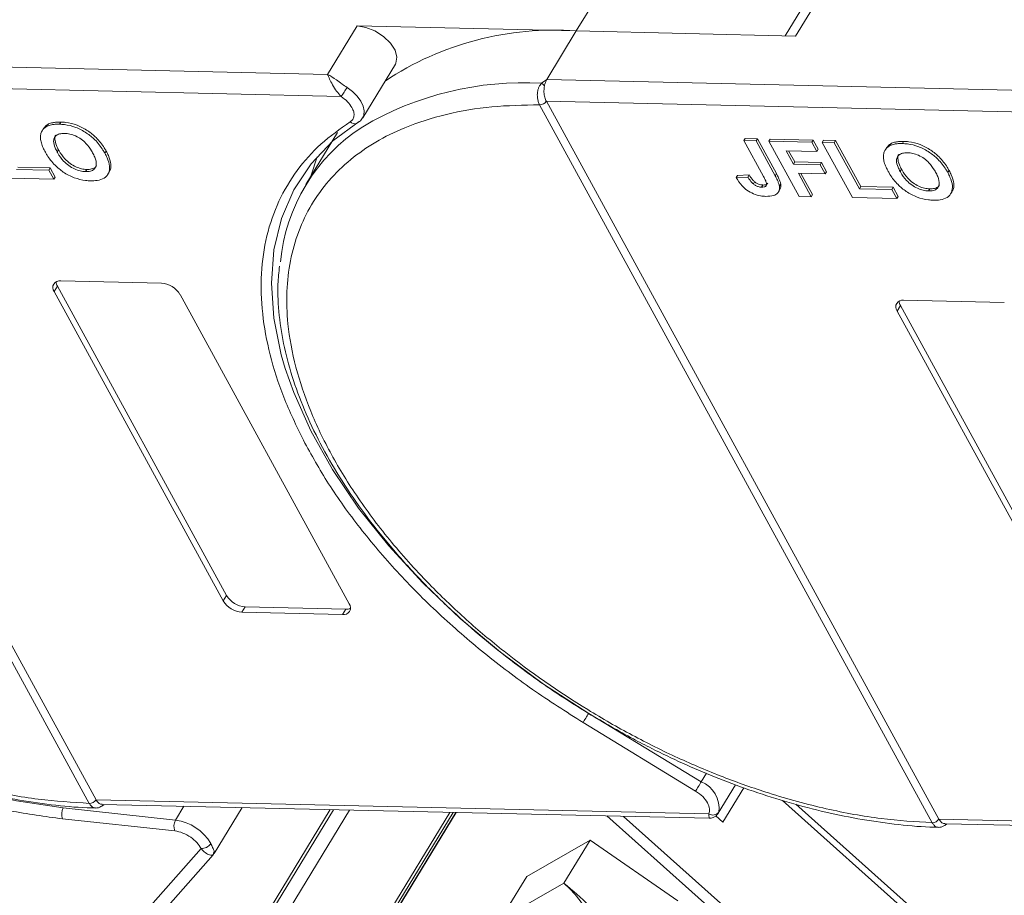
# Model space of a CAD drawing. Header units: millimetres. Extents: x 2145 to 3607, y 659 to 1692.
# Tile 50 of 85: x 2976 to 3032, y 1536 to 1586. Entities that reach past the tile are written whole.
import ezdxf

# ---------------------------------------------------------------- set-up
doc = ezdxf.new("R2010")
doc.units = ezdxf.units.MM

msp = doc.modelspace()

# ---------------------------------------------------------------- linework, layer by layer
at = {"color": 7, "linetype": 'Continuous', "lineweight": 15}
for p, q in [((3009.667, 1588.316), (3007.8, 1585.247)), ((3021.372, 1587.683), (3019.724, 1584.973)), ((3020.319, 1584.96), (3022.186, 1588.029)), ((2995.281, 1585.534), (2993.6, 1582.772)), ((3007.8, 1585.247), (2995.281, 1585.534)), ((3006.119, 1582.485), (3007.8, 1585.247)), ((3007.8, 1585.247), (3020.319, 1584.96)), ((2993.6, 1582.772), (2957.992, 1583.589)), ((2995.606, 1580.289), (2997.474, 1583.358)), ((2979.998, 1541.162), (2957.582, 1582.135)), ((2957.964, 1582.345), (2994.374, 1581.509)), ((2957.964, 1582.344), (2980.38, 1541.371)), ((3005.82, 1582.273), (3006.119, 1582.485)), ((3041.727, 1581.668), (3006.119, 1582.485)), ((3005.709, 1581.03), (3005.708, 1581.032)), ((3028.125, 1540.058), (3005.709, 1581.03)), ((3006.09, 1581.241), (3042.501, 1580.405)), ((3006.091, 1581.239), (3028.507, 1540.267)), ((2995.632, 1580.335), (2995.606, 1580.289)), ((2977.676, 1579.943), (2977.602, 1579.82)), ((2978.365, 1580.049), (2978.291, 1579.926)), ((2995.274, 1579.973), (2995.252, 1579.965)), ((2995.402, 1580.085), (2995.364, 1580.035)), ((2977.38, 1579.679), (2977.306, 1579.556)), ((2994.169, 1579.453), (2992.357, 1576.476)), ((3017.448, 1579.113), (3017.374, 1578.99)), ((3018.49, 1576.95), (3017.374, 1578.99)), ((3017.374, 1578.99), (3018.064, 1578.974)), ((3017.448, 1579.113), (3018.139, 1579.097)), ((3018.139, 1579.097), (3018.064, 1578.974)), ((3018.064, 1578.974), (3019.151, 1576.987)), ((3018.139, 1579.097), (3019.226, 1577.11)), ((3018.876, 1579.08), (3018.801, 1578.957)), ((3020.525, 1575.805), (3018.801, 1578.957)), ((3018.801, 1578.957), (3021.241, 1578.901)), ((3018.876, 1579.08), (3021.316, 1579.024)), ((3021.316, 1579.024), (3021.241, 1578.901)), ((3021.241, 1578.901), (3021.529, 1578.376)), ((3021.316, 1579.024), (3021.604, 1578.498)), ((3021.915, 1579.01), (3021.84, 1578.887)), ((3023.564, 1575.735), (3021.84, 1578.887)), ((3021.84, 1578.887), (3022.531, 1578.871)), ((3021.915, 1579.01), (3022.605, 1578.994)), ((3022.605, 1578.994), (3022.531, 1578.871)), ((3022.531, 1578.871), (3023.968, 1576.245)), ((3022.605, 1578.994), (3024.042, 1576.368)), ((3025.507, 1578.575), (3025.432, 1578.452)), ((3025.803, 1578.839), (3025.728, 1578.716)), ((3026.492, 1578.945), (3026.417, 1578.822)), ((2978.166, 1578.335), (2978.241, 1578.458)), ((2980.961, 1578.389), (2980.886, 1578.266)), ((3021.529, 1578.376), (3019.779, 1578.416)), ((3019.779, 1578.416), (3020.199, 1577.648)), ((3019.923, 1578.413), (3020.274, 1577.771)), ((3021.604, 1578.498), (3021.529, 1578.376)), ((2975.916, 1577.472), (2977.758, 1577.43)), ((3020.274, 1577.771), (3020.199, 1577.648)), ((3020.199, 1577.648), (3021.719, 1577.613)), ((3020.274, 1577.771), (3021.793, 1577.736)), ((3021.793, 1577.736), (3021.719, 1577.613)), ((3021.719, 1577.613), (3022.006, 1577.088)), ((3021.793, 1577.736), (3022.081, 1577.211)), ((2975.841, 1577.349), (2977.683, 1577.307)), ((2977.758, 1577.43), (2977.683, 1577.307)), ((2977.683, 1577.307), (2977.97, 1576.782)), ((2977.758, 1577.43), (2978.045, 1576.904)), ((2977.97, 1576.782), (2978.045, 1576.904)), ((2979.855, 1577.342), (2979.781, 1577.219)), ((2981.058, 1577.069), (2981.133, 1577.192)), ((3017.008, 1577.008), (3016.934, 1576.885)), ((3017.602, 1576.91), (3016.934, 1576.885)), ((3017.008, 1577.008), (3017.677, 1577.032)), ((3017.677, 1577.032), (3017.602, 1576.91)), ((3019.226, 1577.11), (3019.151, 1576.987)), ((3022.006, 1577.088), (3020.487, 1577.123)), ((3020.487, 1577.123), (3021.216, 1575.789)), ((3020.63, 1577.119), (3021.291, 1575.912)), ((3022.081, 1577.211), (3022.006, 1577.088)), ((3026.293, 1577.231), (3026.367, 1577.354)), ((3029.088, 1577.285), (3029.013, 1577.162)), ((2977.97, 1576.782), (2975.438, 1576.84)), ((3017.985, 1576.638), (3017.91, 1576.515)), ((3018.45, 1576.456), (3018.375, 1576.333)), ((3019.475, 1576.512), (3019.401, 1576.39)), ((3024.042, 1576.368), (3023.968, 1576.245)), ((3024.042, 1576.368), (3025.884, 1576.325)), ((3025.884, 1576.325), (3025.81, 1576.203)), ((3025.884, 1576.325), (3026.172, 1575.8)), ((3019.352, 1576.069), (3019.427, 1576.192)), ((3021.216, 1575.789), (3020.525, 1575.805)), ((3021.216, 1575.789), (3021.291, 1575.912)), ((3023.968, 1576.245), (3025.81, 1576.203)), ((3025.81, 1576.203), (3026.097, 1575.677)), ((3026.097, 1575.677), (3026.172, 1575.8)), ((3027.982, 1576.237), (3027.907, 1576.115)), ((3029.185, 1575.965), (3029.26, 1576.087)), ((3026.097, 1575.677), (3023.564, 1575.735)), ((2978.365, 1570.984), (2984.112, 1570.852)), ((2978.179, 1570.677), (2977.992, 1570.37)), ((2987.648, 1552.719), (2977.992, 1570.37)), ((2978.179, 1570.677), (2987.835, 1553.026)), ((2985.175, 1570.205), (2994.831, 1552.554)), ((3026.305, 1569.572), (3026.118, 1569.265)), ((3026.305, 1569.572), (3035.962, 1551.922)), ((3026.492, 1569.879), (3032.238, 1569.747)), ((3035.775, 1551.615), (3026.118, 1569.265)), ((2987.835, 1553.026), (2987.648, 1552.719)), ((2988.898, 1552.379), (2988.712, 1552.072)), ((2988.898, 1552.379), (2994.645, 1552.247)), ((2994.645, 1552.247), (2994.458, 1551.94)), ((2994.458, 1551.94), (2988.712, 1552.072)), ((3014.934, 1542.391), (3008.508, 1546.301)), ((3014.615, 1541.867), (3008.189, 1545.777)), ((3015.229, 1542.877), (3014.934, 1542.391)), ((3015.908, 1540.607), (3016.894, 1542.227)), ((3016.173, 1540.09), (3017.366, 1542.05)), ((2984.923, 1540.208), (2978.512, 1540.902)), ((2979.999, 1541.16), (2979.998, 1541.162)), ((3015.367, 1540.567), (2980.381, 1541.37)), ((2980.734, 1541.104), (3015.379, 1540.309)), ((2985.402, 1540.997), (2984.923, 1540.208)), ((2987.121, 1538.299), (2988.716, 1540.921)), ((3019.566, 1541.324), (3044.375, 1519.176)), ((3044.562, 1519.484), (3020.34, 1541.11)), ((3000.576, 1540.649), (2983.914, 1513.266)), ((2983.981, 1513.05), (3000.771, 1540.644)), ((2986.531, 1516.956), (3000.942, 1540.64)), ((3000.924, 1540.641), (2986.579, 1517.067)), ((2988.816, 1532.374), (2993.944, 1540.801)), ((2993.739, 1540.806), (2989.035, 1533.075)), ((2989.417, 1531.848), (2994.852, 1540.78)), ((3009.549, 1540.443), (3031.797, 1520.58)), ((3032.224, 1521.025), (3010.498, 1540.421)), ((3015.772, 1540.449), (3016.173, 1540.09)), ((2984.871, 1539.589), (2978.46, 1540.283)), ((3028.126, 1540.056), (3028.125, 1540.058)), ((3063.494, 1539.463), (3028.507, 1540.266)), ((3028.861, 1540), (3063.506, 1539.205)), ((3004.983, 1536.996), (3008.584, 1539.055)), ((3008.584, 1539.055), (3007.09, 1536.6)), ((3008.584, 1539.055), (3013.602, 1535.598)), ((2986.375, 1538.581), (2969.818, 1519.84)), ((2970.832, 1519.85), (2987.07, 1538.23)), ((2987.096, 1538.312), (2987.089, 1538.265)), ((3003.862, 1535.155), (3004.983, 1536.996)), ((3007.09, 1536.6), (3003.969, 1534.816))]:
    msp.add_line(p, q, dxfattribs=at)
at = {"color": 7, "linetype": 'Continuous', "lineweight": 15, "flags": 128}
for points in [[(2995.281, 1585.534), (2995.783, 1585.456), (2996.305, 1585.25), (2996.791, 1584.939), (2997.189, 1584.557), (2997.456, 1584.144), (2997.563, 1583.745), (2997.498, 1583.403), (2997.474, 1583.358)], [(2994.714, 1582.02), (2995.026, 1581.786), (2995.292, 1581.522), (2995.498, 1581.243), (2995.635, 1580.961), (2995.694, 1580.692), (2995.674, 1580.448), (2995.632, 1580.335)], [(2991.186, 1565.977), (2990.96, 1566.758), (2990.535, 1568.849), (2990.394, 1570.858), (2990.54, 1572.764), (2990.97, 1574.546), (2991.68, 1576.186), (2992.663, 1577.666), (2993.908, 1578.97), (2995.402, 1580.085)], [(2992.998, 1578.063), (2992.656, 1577.014), (2992.635, 1576.932)], [(2978.512, 1540.902), (2975.847, 1541.298), (2973.113, 1541.914), (2970.339, 1542.744), (2967.555, 1543.779), (2964.79, 1545.009), (2962.073, 1546.419), (2959.433, 1547.996), (2956.898, 1549.723), (2954.495, 1551.581), (2952.248, 1553.55), (2950.183, 1555.611), (2948.32, 1557.741), (2946.679, 1559.918), (2945.278, 1562.118), (2944.131, 1564.319), (2943.251, 1566.497), (2942.646, 1568.63), (2942.324, 1570.694)], [(3008.508, 1546.301), (3005.932, 1547.975), (3003.477, 1549.788), (3001.171, 1551.719), (2999.037, 1553.749), (2997.098, 1555.857), (2995.375, 1558.019), (2993.885, 1560.214), (2992.644, 1562.417), (2991.666, 1564.606), (2991.186, 1565.977)], [(3008.189, 1545.777), (3008.218, 1545.825), (3008.254, 1545.883), (3008.294, 1545.949), (3008.337, 1546.02), (3008.382, 1546.094), (3008.426, 1546.167), (3008.469, 1546.237), (3008.508, 1546.301)], [(3014.615, 1541.867), (3014.644, 1541.915), (3014.68, 1541.974), (3014.72, 1542.04), (3014.763, 1542.111), (3014.808, 1542.184), (3014.852, 1542.257), (3014.895, 1542.327), (3014.934, 1542.391)]]:
    msp.add_lwpolyline(points, dxfattribs=at)
at = {"color": 7, "linetype": 'Continuous', "lineweight": 15}
for centre, radius, start, end in [((3006.497, 1567.941), 17.355, 85.6938, 123.6283), ((2988.165, 1586.004), 7.665, 324.103, 328.6891), ((3004.843, 1564.083), 18.217, 86.9243, 120.4678), ((3005.328, 1581.595), 0.839, 38.6077, 54.0154), ((3005.697, 1581.507), 0.475, 271.2703, 325.9023), ((3005.698, 1581.504), 0.473, 271.2927, 326.073), ((3001.185, 1571.105), 10.318, 122.7328, 174.6662), ((2995.153, 1580.326), 0.375, 225.6238, 285.3649), ((2978.295, 1570.606), 0.384, 79.4796, 217.8969), ((2978.66, 1570.964), 0.561, 182.9748, 210.7874), ((2984.019, 1569.502), 1.352, 31.2883, 86.0774), ((3026.422, 1569.501), 0.384, 79.4796, 217.8969), ((3026.787, 1569.859), 0.561, 182.9748, 210.7874), ((2988.804, 1553.421), 1.352, 211.2883, 266.0774), ((2988.991, 1553.728), 1.352, 211.2883, 266.0774), ((2994.528, 1552.318), 0.384, 259.4796, 37.8969), ((2994.678, 1552.807), 0.561, 266.5814, 294.3872), ((3014.338, 1540.89), 1.615, 351.7287, 68.3615), ((2979.162, 1540.536), 0.746, 150.5684, 199.8118), ((2979.987, 1541.635), 0.473, 271.2925, 326.0732), ((2979.988, 1541.632), 0.472, 271.3125, 326.2437), ((3015.603, 1540.916), 0.421, 235.8252, 322.2621), ((2985.573, 1539.842), 0.746, 150.5684, 199.8118), ((2984.574, 1537.519), 2.712, 29.7683, 82.6197), ((3028.114, 1540.531), 0.473, 271.2925, 326.0732), ((3028.115, 1540.528), 0.472, 271.3125, 326.2437), ((2986.392, 1539.231), 0.65, 268.5482, 325.7249), ((3003.655, 1532.428), 5.404, 334.5028, 50.5428)]:
    msp.add_arc(centre, radius, start, end, dxfattribs=at)
for points, knots in [([(2993.6, 1582.772), (2993.761, 1582.677), (2994.01, 1582.529), (2994.403, 1582.234), (2994.617, 1582.087), (2994.714, 1582.02)], [0, 0, 0, 0, 0.498413, 0.772928, 1, 1, 1, 1]), ([(2994.374, 1581.509), (2994.285, 1581.606), (2994.096, 1581.812), (2993.877, 1582.176), (2993.704, 1582.517), (2993.635, 1582.687), (2993.6, 1582.772)], [0, 0, 0, 0, 0.23435, 0.498195, 0.748869, 1, 1, 1, 1]), ([(2979.998, 1541.162), (2979.034, 1541.222), (2977.077, 1541.343), (2973.931, 1541.922), (2970.898, 1542.741), (2968.055, 1543.744), (2965.446, 1544.849), (2962.856, 1546.134), (2959.469, 1548.074), (2956.271, 1550.304), (2953.379, 1552.736), (2951.201, 1554.81), (2949.097, 1557.134), (2947.185, 1559.667), (2945.639, 1562.18), (2944.44, 1564.685), (2943.594, 1567.193), (2943.177, 1569.478), (2943.111, 1571.504), (2943.314, 1573.269), (2943.782, 1574.928), (2944.764, 1576.966), (2946.257, 1578.69), (2948.196, 1580.042), (2950.001, 1580.938), (2952.203, 1581.638), (2954.787, 1582.085), (2956.66, 1582.118), (2957.582, 1582.135)], [0, 0, 0, 0, 0.038862, 0.078912, 0.1200677, 0.1522272, 0.1843815, 0.2172151, 0.2500433, 0.3156185, 0.347778, 0.3799323, 0.4210926, 0.4611415, 0.5, 0.5388632, 0.578912, 0.6200677, 0.6522272, 0.6843815, 0.7172151, 0.7500433, 0.8156185, 0.847778, 0.8799323, 0.9210926, 0.9611404, 1, 1, 1, 1]), ([(3005.708, 1581.032), (3005.679, 1581.094), (3005.627, 1581.206), (3005.581, 1581.423), (3005.57, 1581.636), (3005.596, 1581.841), (3005.646, 1582.012), (3005.719, 1582.159), (3005.788, 1582.237), (3005.82, 1582.273)], [0, 0, 0, 0, 0.172016, 0.312756, 0.499599, 0.630391, 0.758026, 0.889228, 1, 1, 1, 1]), ([(3005.983, 1582.118), (3005.97, 1582.021), (3005.943, 1581.826), (3005.977, 1581.53), (3006.038, 1581.34), (3006.083, 1581.254), (3006.09, 1581.241)], [0, 0, 0, 0, 0.313335, 0.626691, 0.940048, 1, 1, 1, 1]), ([(3028.125, 1540.058), (3027.161, 1540.117), (3025.204, 1540.238), (3022.058, 1540.817), (3019.025, 1541.637), (3016.181, 1542.64), (3013.573, 1543.745), (3010.982, 1545.029), (3007.595, 1546.97), (3004.398, 1549.199), (3001.505, 1551.632), (2999.328, 1553.706), (2997.224, 1556.03), (2995.312, 1558.562), (2993.766, 1561.075), (2992.566, 1563.581), (2991.721, 1566.088), (2991.303, 1568.374), (2991.237, 1570.399), (2991.441, 1572.165), (2991.909, 1573.823), (2992.891, 1575.862), (2994.383, 1577.586), (2996.323, 1578.938), (2998.128, 1579.834), (3000.329, 1580.534), (3002.914, 1580.981), (3004.787, 1581.014), (3005.709, 1581.03)], [0, 0, 0, 0, 0.038862, 0.078912, 0.1200677, 0.1522272, 0.1843815, 0.2172151, 0.2500433, 0.3156185, 0.347778, 0.3799323, 0.4210926, 0.4611415, 0.5, 0.5388632, 0.578912, 0.6200677, 0.6522272, 0.6843815, 0.7172151, 0.7500433, 0.8156185, 0.847778, 0.8799323, 0.9210926, 0.9611404, 1, 1, 1, 1]), ([(2994.89, 1580.058), (2994.944, 1580.102), (2995.054, 1580.19), (2995.12, 1580.39), (2995.109, 1580.623), (2995.032, 1580.79), (2994.994, 1580.873)], [0, 0, 0, 0, 0.2455128, 0.5, 0.7544872, 1, 1, 1, 1]), ([(3006.09, 1581.241), (3006.09, 1581.24), (3006.091, 1581.24), (3006.091, 1581.24), (3006.091, 1581.239), (3006.091, 1581.239)], [0, 0, 0, 0, 0.384699, 0.69235, 1, 1, 1, 1]), ([(2995.252, 1579.964), (2995.332, 1580.014), (2995.494, 1580.115), (2995.591, 1580.272), (2995.64, 1580.352)], [0, 0, 0, 0, 0.4957618, 1, 1, 1, 1]), ([(2977.209, 1579.128), (2977.211, 1579.202), (2977.214, 1579.351), (2977.307, 1579.593), (2977.45, 1579.747), (2977.585, 1579.812), (2977.602, 1579.82)], [0, 0, 0, 0, 0.250896, 0.502166, 0.940512, 1, 1, 1, 1]), ([(2977.385, 1579.676), (2977.452, 1579.768), (2977.53, 1579.873), (2977.66, 1579.935), (2977.676, 1579.943)], [0, 0, 0, 0, 0.874905, 1, 1, 1, 1]), ([(2977.602, 1579.82), (2977.638, 1579.835), (2977.71, 1579.864), (2977.825, 1579.891), (2977.939, 1579.911), (2978.052, 1579.922), (2978.169, 1579.928), (2978.25, 1579.927), (2978.291, 1579.926)], [0, 0, 0, 0, 0.185429, 0.37219, 0.527708, 0.683877, 0.841678, 1, 1, 1, 1]), ([(2977.676, 1579.943), (2977.712, 1579.957), (2977.784, 1579.987), (2977.9, 1580.014), (2978.014, 1580.034), (2978.127, 1580.045), (2978.244, 1580.051), (2978.325, 1580.05), (2978.365, 1580.049)], [0, 0, 0, 0, 0.185429, 0.37219, 0.527708, 0.683877, 0.841678, 1, 1, 1, 1]), ([(2978.291, 1579.926), (2978.388, 1579.921), (2978.683, 1579.906), (2979.22, 1579.773), (2979.832, 1579.455), (2980.383, 1579.003), (2980.702, 1578.59), (2980.851, 1578.329), (2980.886, 1578.266)], [0, 0, 0, 0, 0.101398, 0.306996, 0.506144, 0.685262, 0.924557, 1, 1, 1, 1]), ([(2978.365, 1580.049), (2978.463, 1580.044), (2978.758, 1580.029), (2979.295, 1579.895), (2979.907, 1579.578), (2980.458, 1579.125), (2980.777, 1578.713), (2980.925, 1578.452), (2980.961, 1578.389)], [0, 0, 0, 0, 0.101398, 0.306996, 0.506144, 0.685262, 0.924557, 1, 1, 1, 1]), ([(2992.217, 1561.885), (2991.821, 1562.71), (2991.028, 1564.36), (2990.266, 1566.784), (2989.832, 1569.149), (2989.766, 1571.426), (2990.076, 1573.58), (2990.761, 1575.558), (2991.807, 1577.309), (2993.157, 1578.841), (2994.313, 1579.653), (2994.89, 1580.058)], [0, 0, 0, 0, 0.109778, 0.219542, 0.32932, 0.441716, 0.554889, 0.668062, 0.780458, 0.890226, 1, 1, 1, 1]), ([(2977.487, 1578.33), (2977.464, 1578.372), (2977.419, 1578.456), (2977.358, 1578.586), (2977.302, 1578.721), (2977.256, 1578.859), (2977.221, 1578.996), (2977.213, 1579.084), (2977.209, 1579.128)], [0, 0, 0, 0, 0.15395, 0.308181, 0.478699, 0.649961, 0.824203, 1, 1, 1, 1]), ([(2978.166, 1578.335), (2978.123, 1578.419), (2978.014, 1578.631), (2977.934, 1578.931), (2977.995, 1579.188), (2978.165, 1579.342), (2978.384, 1579.399), (2978.535, 1579.4), (2978.587, 1579.401)], [0, 0, 0, 0, 0.158617, 0.400864, 0.573059, 0.745486, 0.912985, 1, 1, 1, 1]), ([(2978.241, 1578.458), (2978.197, 1578.542), (2978.086, 1578.756), (2978.02, 1579.046), (2978.034, 1579.249), (2978.092, 1579.301), (2978.093, 1579.302)], [0, 0, 0, 0, 0.274858, 0.694634, 0.993023, 1, 1, 1, 1]), ([(2978.587, 1579.401), (2978.686, 1579.393), (2978.886, 1579.378), (2979.22, 1579.266), (2979.543, 1579.079), (2979.873, 1578.784), (2980.066, 1578.513), (2980.168, 1578.332), (2980.187, 1578.297)], [0, 0, 0, 0, 0.160292, 0.321922, 0.490761, 0.657569, 0.933883, 1, 1, 1, 1]), ([(3025.336, 1578.023), (3025.337, 1578.098), (3025.341, 1578.247), (3025.434, 1578.488), (3025.577, 1578.643), (3025.712, 1578.708), (3025.728, 1578.716)], [0, 0, 0, 0, 0.250896, 0.502166, 0.940512, 1, 1, 1, 1]), ([(3025.511, 1578.572), (3025.579, 1578.664), (3025.657, 1578.769), (3025.787, 1578.831), (3025.803, 1578.839)], [0, 0, 0, 0, 0.874905, 1, 1, 1, 1]), ([(3025.728, 1578.716), (3025.764, 1578.73), (3025.836, 1578.76), (3025.952, 1578.787), (3026.066, 1578.807), (3026.179, 1578.818), (3026.296, 1578.824), (3026.377, 1578.823), (3026.417, 1578.822)], [0, 0, 0, 0, 0.185429, 0.37219, 0.527708, 0.683877, 0.841678, 1, 1, 1, 1]), ([(3025.803, 1578.839), (3025.839, 1578.853), (3025.911, 1578.883), (3026.027, 1578.91), (3026.14, 1578.93), (3026.253, 1578.941), (3026.37, 1578.946), (3026.451, 1578.945), (3026.492, 1578.945)], [0, 0, 0, 0, 0.1854289, 0.3721896, 0.5277082, 0.6838775, 0.8416784, 1, 1, 1, 1]), ([(3026.417, 1578.822), (3026.515, 1578.817), (3026.81, 1578.802), (3027.347, 1578.668), (3027.959, 1578.351), (3028.51, 1577.898), (3028.829, 1577.486), (3028.977, 1577.225), (3029.013, 1577.162)], [0, 0, 0, 0, 0.101398, 0.306996, 0.506144, 0.685262, 0.924557, 1, 1, 1, 1]), ([(3026.492, 1578.945), (3026.59, 1578.94), (3026.884, 1578.925), (3027.422, 1578.791), (3028.034, 1578.474), (3028.585, 1578.021), (3028.903, 1577.608), (3029.052, 1577.347), (3029.088, 1577.285)], [0, 0, 0, 0, 0.101398, 0.306996, 0.506144, 0.685262, 0.924557, 1, 1, 1, 1]), ([(2980.069, 1576.693), (2979.972, 1576.699), (2979.677, 1576.714), (2979.138, 1576.845), (2978.522, 1577.163), (2977.972, 1577.618), (2977.662, 1578.021), (2977.518, 1578.274), (2977.487, 1578.33)], [0, 0, 0, 0, 0.102171, 0.30922, 0.51365, 0.692275, 0.932413, 1, 1, 1, 1]), ([(2979.781, 1577.219), (2979.681, 1577.227), (2979.48, 1577.243), (2979.144, 1577.364), (2978.808, 1577.558), (2978.46, 1577.873), (2978.272, 1578.146), (2978.176, 1578.317), (2978.166, 1578.335)], [0, 0, 0, 0, 0.15971, 0.320429, 0.491074, 0.67705, 0.96629, 1, 1, 1, 1]), ([(2979.855, 1577.342), (2979.755, 1577.35), (2979.555, 1577.366), (2979.219, 1577.486), (2978.883, 1577.681), (2978.534, 1577.996), (2978.347, 1578.269), (2978.251, 1578.44), (2978.241, 1578.458)], [0, 0, 0, 0, 0.1597099, 0.3204292, 0.4910735, 0.6770503, 0.9662903, 1, 1, 1, 1]), ([(2980.187, 1578.297), (2980.23, 1578.214), (2980.351, 1577.977), (2980.431, 1577.65), (2980.327, 1577.391), (2980.135, 1577.252), (2979.927, 1577.219), (2979.804, 1577.219), (2979.781, 1577.219)], [0, 0, 0, 0, 0.1585903, 0.4472388, 0.6203806, 0.7935748, 0.9612953, 1, 1, 1, 1]), ([(2980.886, 1578.266), (2980.93, 1578.182), (2981.061, 1577.929), (2981.18, 1577.528), (2981.127, 1577.117), (2980.876, 1576.832), (2980.494, 1576.701), (2980.198, 1576.696), (2980.069, 1576.693)], [0, 0, 0, 0, 0.101888, 0.307343, 0.492963, 0.678647, 0.860791, 1, 1, 1, 1]), ([(2980.961, 1578.389), (2981.005, 1578.305), (2981.137, 1578.051), (2981.243, 1577.658), (2981.24, 1577.329), (2981.136, 1577.22), (2981.118, 1577.202)], [0, 0, 0, 0, 0.192169, 0.579672, 0.929764, 1, 1, 1, 1]), ([(3025.613, 1577.226), (3025.591, 1577.268), (3025.545, 1577.352), (3025.485, 1577.482), (3025.429, 1577.616), (3025.383, 1577.754), (3025.348, 1577.891), (3025.34, 1577.979), (3025.336, 1578.023)], [0, 0, 0, 0, 0.15395, 0.308181, 0.478699, 0.649961, 0.824203, 1, 1, 1, 1]), ([(3026.293, 1577.231), (3026.25, 1577.315), (3026.14, 1577.527), (3026.06, 1577.827), (3026.122, 1578.083), (3026.291, 1578.238), (3026.511, 1578.295), (3026.662, 1578.296), (3026.713, 1578.297)], [0, 0, 0, 0, 0.1586166, 0.4008637, 0.5730594, 0.7454856, 0.9129852, 1, 1, 1, 1]), ([(3026.367, 1577.354), (3026.324, 1577.438), (3026.213, 1577.651), (3026.147, 1577.941), (3026.161, 1578.145), (3026.219, 1578.197), (3026.22, 1578.198)], [0, 0, 0, 0, 0.274858, 0.694634, 0.993023, 1, 1, 1, 1]), ([(3026.713, 1578.297), (3026.813, 1578.289), (3027.013, 1578.274), (3027.347, 1578.161), (3027.669, 1577.975), (3028, 1577.68), (3028.193, 1577.408), (3028.294, 1577.228), (3028.314, 1577.193)], [0, 0, 0, 0, 0.160292, 0.321922, 0.490761, 0.657569, 0.933883, 1, 1, 1, 1]), ([(2980.401, 1577.568), (2980.396, 1577.554), (2980.365, 1577.468), (2980.204, 1577.378), (2980.002, 1577.341), (2979.878, 1577.342), (2979.855, 1577.342)], [0, 0, 0, 0, 0.084934, 0.502415, 0.906703, 1, 1, 1, 1]), ([(3018.618, 1575.809), (3018.52, 1575.815), (3018.297, 1575.828), (3017.917, 1575.937), (3017.547, 1576.148), (3017.189, 1576.472), (3017.034, 1576.723), (3016.934, 1576.885)], [0, 0, 0, 0, 0.155292, 0.353145, 0.543243, 0.704067, 1, 1, 1, 1]), ([(3017.91, 1576.515), (3017.884, 1576.539), (3017.831, 1576.587), (3017.772, 1576.659), (3017.721, 1576.726), (3017.679, 1576.787), (3017.639, 1576.848), (3017.615, 1576.889), (3017.602, 1576.91)], [0, 0, 0, 0, 0.1938055, 0.3931273, 0.5440688, 0.6954121, 0.8476129, 1, 1, 1, 1]), ([(3017.677, 1577.032), (3017.69, 1577.011), (3017.715, 1576.969), (3017.757, 1576.905), (3017.803, 1576.838), (3017.855, 1576.77), (3017.913, 1576.702), (3017.961, 1576.66), (3017.985, 1576.638)], [0, 0, 0, 0, 0.155996, 0.312125, 0.480895, 0.650212, 0.823248, 1, 1, 1, 1]), ([(3018.49, 1576.95), (3018.534, 1576.866), (3018.61, 1576.72), (3018.671, 1576.545), (3018.668, 1576.434), (3018.616, 1576.375), (3018.519, 1576.336), (3018.43, 1576.334), (3018.375, 1576.333)], [0, 0, 0, 0, 0.292027, 0.504854, 0.613905, 0.723685, 0.829816, 1, 1, 1, 1]), ([(3019.151, 1576.987), (3019.174, 1576.945), (3019.219, 1576.861), (3019.275, 1576.748), (3019.319, 1576.648), (3019.352, 1576.561), (3019.384, 1576.474), (3019.395, 1576.418), (3019.401, 1576.39)], [0, 0, 0, 0, 0.2082698, 0.416707, 0.5614806, 0.7065734, 0.8528245, 1, 1, 1, 1]), ([(3019.226, 1577.11), (3019.249, 1577.068), (3019.294, 1576.984), (3019.349, 1576.871), (3019.394, 1576.771), (3019.427, 1576.684), (3019.458, 1576.597), (3019.47, 1576.541), (3019.475, 1576.512)], [0, 0, 0, 0, 0.2082698, 0.416707, 0.5614806, 0.7065734, 0.8528245, 1, 1, 1, 1]), ([(3028.196, 1575.589), (3028.099, 1575.594), (3027.804, 1575.609), (3027.264, 1575.74), (3026.649, 1576.059), (3026.099, 1576.513), (3025.789, 1576.917), (3025.645, 1577.17), (3025.613, 1577.226)], [0, 0, 0, 0, 0.102171, 0.30922, 0.51365, 0.692275, 0.932413, 1, 1, 1, 1]), ([(3027.907, 1576.115), (3027.807, 1576.123), (3027.607, 1576.139), (3027.271, 1576.259), (3026.935, 1576.454), (3026.586, 1576.769), (3026.399, 1577.042), (3026.303, 1577.213), (3026.293, 1577.231)], [0, 0, 0, 0, 0.15971, 0.320429, 0.491074, 0.67705, 0.96629, 1, 1, 1, 1]), ([(3027.982, 1576.237), (3027.882, 1576.245), (3027.682, 1576.261), (3027.346, 1576.382), (3027.01, 1576.577), (3026.661, 1576.892), (3026.473, 1577.165), (3026.377, 1577.336), (3026.367, 1577.354)], [0, 0, 0, 0, 0.15971, 0.320429, 0.491074, 0.67705, 0.96629, 1, 1, 1, 1]), ([(3028.314, 1577.193), (3028.357, 1577.109), (3028.478, 1576.873), (3028.558, 1576.546), (3028.454, 1576.287), (3028.262, 1576.148), (3028.054, 1576.114), (3027.93, 1576.115), (3027.907, 1576.115)], [0, 0, 0, 0, 0.15859, 0.447239, 0.620381, 0.793575, 0.961295, 1, 1, 1, 1]), ([(3029.013, 1577.162), (3029.056, 1577.078), (3029.188, 1576.825), (3029.306, 1576.424), (3029.253, 1576.013), (3029.002, 1575.728), (3028.621, 1575.596), (3028.324, 1575.591), (3028.196, 1575.589)], [0, 0, 0, 0, 0.101888, 0.307343, 0.492963, 0.678647, 0.860791, 1, 1, 1, 1]), ([(3029.088, 1577.285), (3029.131, 1577.201), (3029.264, 1576.947), (3029.369, 1576.554), (3029.367, 1576.225), (3029.262, 1576.116), (3029.245, 1576.098)], [0, 0, 0, 0, 0.192169, 0.579672, 0.929764, 1, 1, 1, 1]), ([(3018.375, 1576.333), (3018.345, 1576.335), (3018.284, 1576.338), (3018.193, 1576.36), (3018.11, 1576.39), (3018.04, 1576.426), (3017.972, 1576.468), (3017.931, 1576.499), (3017.91, 1576.515)], [0, 0, 0, 0, 0.202387, 0.410907, 0.557829, 0.709472, 0.853224, 1, 1, 1, 1]), ([(3017.985, 1576.638), (3018.033, 1576.603), (3018.123, 1576.536), (3018.276, 1576.477), (3018.382, 1576.459), (3018.438, 1576.457), (3018.45, 1576.456)], [0, 0, 0, 0, 0.330398, 0.624767, 0.917361, 1, 1, 1, 1]), ([(3018.45, 1576.456), (3018.51, 1576.458), (3018.607, 1576.461), (3018.702, 1576.503), (3018.72, 1576.544), (3018.728, 1576.561)], [0, 0, 0, 0, 0.495374, 0.790754, 1, 1, 1, 1]), ([(3019.401, 1576.39), (3019.405, 1576.312), (3019.413, 1576.157), (3019.299, 1575.971), (3019.051, 1575.822), (3018.781, 1575.814), (3018.618, 1575.809)], [0, 0, 0, 0, 0.20646, 0.413515, 0.645211, 1, 1, 1, 1]), ([(3019.475, 1576.512), (3019.483, 1576.433), (3019.495, 1576.313), (3019.436, 1576.227), (3019.416, 1576.199)], [0, 0, 0, 0, 0.6631606, 1, 1, 1, 1]), ([(3028.527, 1576.464), (3028.522, 1576.449), (3028.492, 1576.364), (3028.331, 1576.274), (3028.129, 1576.237), (3028.005, 1576.237), (3027.982, 1576.237)], [0, 0, 0, 0, 0.084934, 0.502415, 0.906703, 1, 1, 1, 1]), ([(2990.858, 1571.815), (2990.821, 1571.478), (2990.721, 1570.575), (2990.812, 1569.022), (2991.103, 1567.184), (2991.621, 1565.301), (2992.348, 1563.393), (2993.278, 1561.476), (2994.399, 1559.566), (2995.698, 1557.679), (2997.16, 1555.833), (2998.76, 1554.051), (3000.46, 1552.364), (3002.201, 1550.811), (3003.803, 1549.516), (3005.287, 1548.411), (3006.788, 1547.365), (3007.891, 1546.675), (3008.5, 1546.294)], [0, 0, 0, 0, 0.04157, 0.111425, 0.181343, 0.251234, 0.321027, 0.390661, 0.460062, 0.529153, 0.597797, 0.665722, 0.732344, 0.796145, 0.855223, 0.897404, 0.943271, 1, 1, 1, 1]), ([(2978.46, 1540.283), (2977.464, 1540.416), (2975.473, 1540.683), (2972.346, 1541.441), (2969.154, 1542.459), (2965.927, 1543.76), (2962.745, 1545.31), (2959.683, 1547.069), (2956.777, 1549.005), (2954.057, 1551.095), (2951.532, 1553.323), (2949.218, 1555.682), (2947.154, 1558.148), (2945.346, 1560.691), (2944.42, 1562.398), (2943.957, 1563.251)], [0, 0, 0, 0, 0.07578, 0.151564, 0.229159, 0.30729, 0.385421, 0.463015, 0.538792, 0.614579, 0.690356, 0.766144, 0.843738, 0.921869, 1, 1, 1, 1]), ([(3008.189, 1545.777), (3007.214, 1546.396), (3005.263, 1547.634), (3002.505, 1549.73), (2999.907, 1551.982), (2997.523, 1554.381), (2995.417, 1556.867), (2993.607, 1559.382), (2992.677, 1561.057), (2992.217, 1561.885)], [0, 0, 0, 0, 0.140647, 0.281304, 0.425319, 0.570331, 0.715342, 0.859358, 1, 1, 1, 1]), ([(2960.374, 1547.398), (2961.222, 1546.9), (2962.411, 1546.202), (2964.211, 1545.278), (2965.755, 1544.542), (2967.609, 1543.75), (2969.558, 1543.017), (2971.591, 1542.361), (2973.667, 1541.806), (2975.76, 1541.367), (2977.835, 1541.068), (2979.372, 1540.916), (2980.187, 1540.91), (2980.345, 1540.909)], [0, 0, 0, 0, 0.130517, 0.183018, 0.269988, 0.35985, 0.455797, 0.555409, 0.657717, 0.761961, 0.867622, 0.974343, 1, 1, 1, 1]), ([(3008.5, 1546.294), (3009.348, 1545.796), (3010.537, 1545.098), (3012.337, 1544.174), (3013.881, 1543.437), (3015.735, 1542.646), (3017.684, 1541.913), (3019.718, 1541.256), (3021.794, 1540.702), (3023.886, 1540.263), (3025.962, 1539.964), (3027.498, 1539.812), (3028.313, 1539.806), (3028.471, 1539.805)], [0, 0, 0, 0, 0.130517, 0.1830179, 0.2699884, 0.3598498, 0.4557967, 0.5554091, 0.6577173, 0.7619608, 0.8676216, 0.9743435, 1, 1, 1, 1]), ([(2980.344, 1540.9), (2980.297, 1540.907), (2980.213, 1540.921), (2980.094, 1541.013), (2980.033, 1541.108), (2979.999, 1541.16)], [0, 0, 0, 0, 0.351708, 0.643429, 1, 1, 1, 1]), ([(2980.352, 1540.896), (2980.407, 1540.899), (2980.512, 1540.906), (2980.681, 1540.977), (2980.784, 1541.056), (2980.843, 1541.102)], [0, 0, 0, 0, 0.313627, 0.602894, 1, 1, 1, 1]), ([(2980.38, 1541.371), (2980.38, 1541.371), (2980.38, 1541.371), (2980.381, 1541.37), (2980.381, 1541.37), (2980.381, 1541.37)], [0, 0, 0, 0, 0.384666, 0.692333, 1, 1, 1, 1]), ([(2980.381, 1541.37), (2980.424, 1541.307), (2980.509, 1541.182), (2980.64, 1541.102), (2980.715, 1541.112), (2980.734, 1541.115)], [0, 0, 0, 0, 0.42964, 0.85928, 1, 1, 1, 1]), ([(3015.38, 1540.31), (3015.381, 1540.317), (3015.382, 1540.332), (3015.372, 1540.492), (3015.367, 1540.567)], [0, 0, 0, 0, 0.529586, 1, 1, 1, 1]), ([(3015.381, 1540.309), (3015.459, 1540.316), (3015.589, 1540.327), (3015.775, 1540.433), (3015.856, 1540.538), (3015.899, 1540.593)], [0, 0, 0, 0, 0.411574, 0.687573, 1, 1, 1, 1]), ([(3028.471, 1539.795), (3028.424, 1539.803), (3028.339, 1539.817), (3028.221, 1539.909), (3028.159, 1540.004), (3028.126, 1540.056)], [0, 0, 0, 0, 0.351708, 0.643429, 1, 1, 1, 1]), ([(3028.478, 1539.792), (3028.533, 1539.795), (3028.639, 1539.802), (3028.808, 1539.873), (3028.91, 1539.952), (3028.969, 1539.997)], [0, 0, 0, 0, 0.313627, 0.602894, 1, 1, 1, 1]), ([(3028.507, 1540.267), (3028.507, 1540.267), (3028.507, 1540.266), (3028.507, 1540.266), (3028.507, 1540.266), (3028.507, 1540.266)], [0, 0, 0, 0, 0.384666, 0.692333, 1, 1, 1, 1]), ([(3028.507, 1540.266), (3028.55, 1540.203), (3028.636, 1540.077), (3028.766, 1539.998), (3028.842, 1540.008), (3028.861, 1540.011)], [0, 0, 0, 0, 0.42964, 0.85928, 1, 1, 1, 1]), ([(2986.929, 1538.865), (2986.967, 1538.788), (2987.053, 1538.618), (2987.146, 1538.413), (2987.115, 1538.349), (2987.096, 1538.312)], [0, 0, 0, 0, 0.259424, 0.573072, 1, 1, 1, 1]), ([(2987.089, 1538.265), (2987.07, 1538.237), (2987.032, 1538.182), (2986.861, 1538.204), (2986.628, 1538.321), (2986.456, 1538.498), (2986.375, 1538.581)], [0, 0, 0, 0, 0.251519, 0.501784, 0.765632, 1, 1, 1, 1]), ([(3009.753, 1529.974), (3009.867, 1530.236), (3010.157, 1530.906), (3010.092, 1532.218), (3009.608, 1533.782), (3008.617, 1535.368), (3007.597, 1536.191), (3007.09, 1536.6)], [0, 0, 0, 0, 0.125713, 0.321276, 0.524466, 0.763484, 1, 1, 1, 1])]:
    msp.add_open_spline(points, degree=3, knots=knots, dxfattribs=at)
for points in [[(3006.119, 1582.485), (3006.09, 1582.431), (3006.032, 1582.322), (3005.999, 1582.186), (3005.983, 1582.118)], [(2994.994, 1580.873), (2994.918, 1580.989), (2994.765, 1581.222), (2994.505, 1581.414), (2994.374, 1581.509)], [(3015.296, 1541.191), (3015.213, 1541.317), (3015.047, 1541.568), (3014.759, 1541.767), (3014.615, 1541.867)], [(3015.367, 1540.567), (3015.394, 1540.659), (3015.449, 1540.844), (3015.347, 1541.075), (3015.296, 1541.191)], [(2985.784, 1539.228), (2985.634, 1539.319), (2985.334, 1539.502), (2985.025, 1539.56), (2984.871, 1539.589)], [(2986.375, 1538.581), (2986.305, 1538.698), (2986.165, 1538.932), (2985.911, 1539.129), (2985.784, 1539.228)]]:
    msp.add_open_spline(points, degree=3, dxfattribs=at)

doc.saveas('drawing.dxf')
